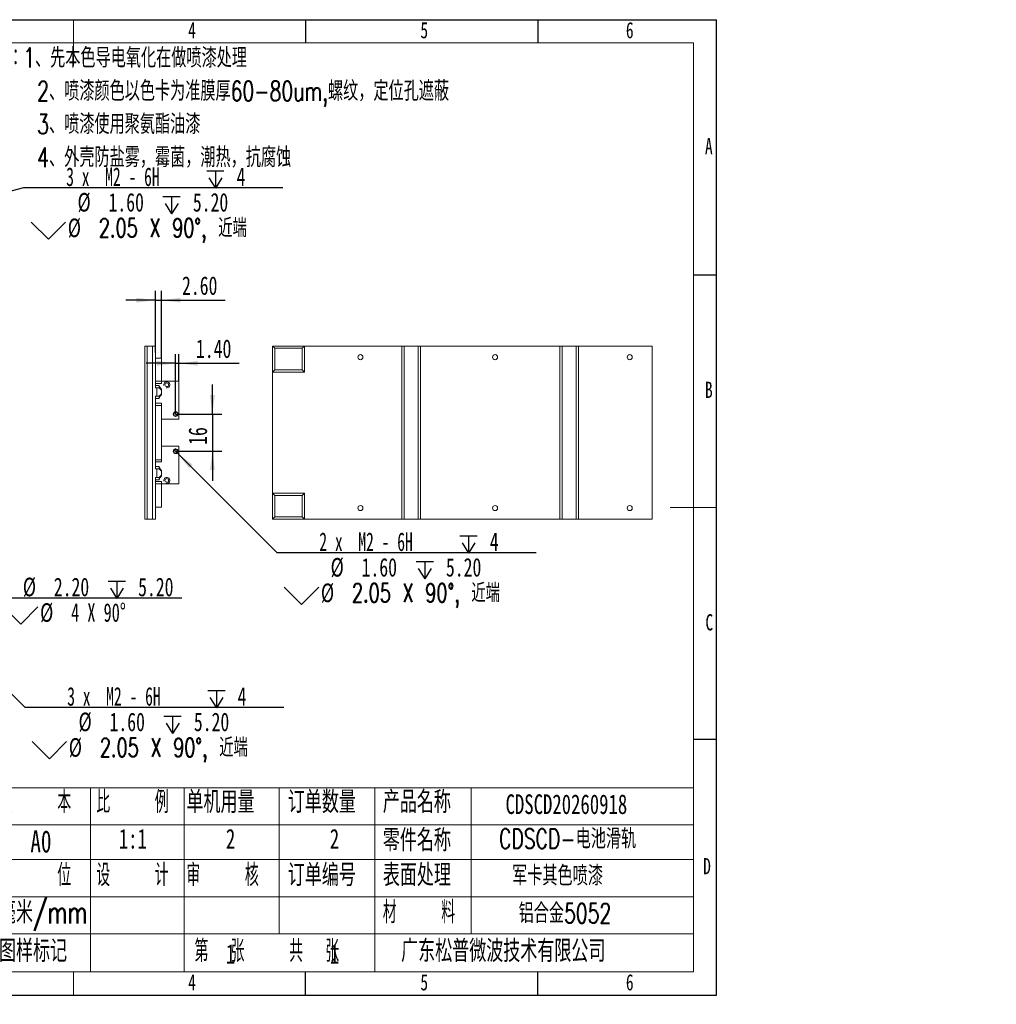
# Model space of a CAD drawing. Header units: millimetres. Extents: x 0 to 658, y -2 to 210.
# Tile 2 of 3: x 147 to 357, y -2 to 210. Entities that reach past the tile are written whole.
import ezdxf

# ---------------------------------------------------------------- set-up
doc = ezdxf.new("R2010")
doc.units = ezdxf.units.MM
doc.layers.add('图框', color=7, linetype='Continuous')
doc.styles.add('SLDTEXTSTYLE0', font='TXT', dxfattribs={"width": 0.7})
doc.styles.add('SLDTEXTSTYLE1', font='TXT', dxfattribs={"width": 0.7, "bigfont": 'bigfont'})
doc.styles.add('SLDTEXTSTYLE3', font='TXT', dxfattribs={"width": 0.566667, "bigfont": 'bigfont'})
doc.styles.add('SLDTEXTSTYLE4', font='TXT', dxfattribs={"width": 0.633333})
doc.styles.add('SLDTEXTSTYLE5', font='TXT', dxfattribs={"width": 0.642857})
doc.styles.add('SLDTEXTSTYLE6', font='TXT', dxfattribs={"width": 0.616667})
doc.dimstyles.new('SLDDIMSTYLE0', dxfattribs={"dimtxt": 4, "dimasz": 4.08, "dimexe": 0, "dimexo": 0.0625, "dimgap": 1, "dimtad": 0, "dimtih": 1, "dimtoh": 1, "dimlfac": 2, "dimrnd": 1e-09, "dimzin": 4, "dimdsep": 46, "dimtxsty": 'SLDTEXTSTYLE0', "dimblk1": 'NONE', "dimsah": 1, "dimcen": 0, "dimadec": 0, "dimazin": 1, "dimtfac": 1, "dimtmove": 0, "dimatfit": 3, "dimldrblk": 'NONE', "dimfxl": 0, "dimfrac": 2, "dimtolj": 1, "dimtzin": 12, "dimarcsym": 0})
doc.dimstyles.new('SLDDIMSTYLE3', dxfattribs={"dimtxt": 4, "dimasz": 4.08, "dimexe": 0, "dimexo": 0.0625, "dimgap": 1, "dimtad": 0, "dimtih": 1, "dimtoh": 1, "dimdec": 6, "dimlfac": 2, "dimrnd": 1e-09, "dimzin": 12, "dimdsep": 46, "dimtxsty": 'SLDTEXTSTYLE0', "dimblk1": 'NONE', "dimsah": 1, "dimcen": 0, "dimadec": 0, "dimazin": 3, "dimtfac": 1, "dimtmove": 0, "dimatfit": 3, "dimldrblk": 'NONE', "dimfxl": 0, "dimfrac": 2, "dimtolj": 1, "dimtzin": 12, "dimarcsym": 0})
doc.dimstyles.new('SLDDIMSTYLE4', dxfattribs={"dimtxt": 4, "dimasz": 4.08, "dimexe": 0, "dimexo": 0.0625, "dimgap": 1, "dimtad": 2, "dimlfac": 2, "dimrnd": 1e-09, "dimzin": 4, "dimdsep": 46, "dimtxsty": 'SLDTEXTSTYLE0', "dimsah": 1, "dimcen": 0.09, "dimadec": 0, "dimazin": 1, "dimtfac": 1, "dimtmove": 0, "dimatfit": 0, "dimfxl": 0, "dimfrac": 2, "dimtolj": 1, "dimtzin": 12, "dimarcsym": 0})
doc.dimstyles.new('SLDDIMSTYLE5', dxfattribs={"dimtxt": 4, "dimasz": 4.08, "dimexe": 0, "dimexo": 0.0625, "dimgap": 1, "dimtad": 2, "dimlfac": 2, "dimrnd": 1e-09, "dimzin": 12, "dimdsep": 46, "dimtxsty": 'SLDTEXTSTYLE0', "dimsah": 1, "dimcen": 0.09, "dimadec": 0, "dimazin": 3, "dimtfac": 1, "dimtmove": 0, "dimatfit": 0, "dimfxl": 0, "dimfrac": 2, "dimtolj": 1, "dimtzin": 12, "dimarcsym": 0})

# ---------------------------------------------------------------- blocks, each defined once
blk = doc.blocks.new('SW_NOTE_0')
at = {"layer": '图框', "color": 0, "attachment_point": 1, "style": 'SLDTEXTSTYLE1'}
for s, insert, char_height in [('\\M+1928D\\M+181461\\M+18141\\M+190E6\\M+1967B\\M+19046导电氧\\M+189BB\\M+18DDD\\M+198F4喷\\M+18EBD处\\M+1979D', (0, 5.46), 4.2333), ('2\\M+18141喷\\M+18EBD颜\\M+19046\\M+188C8\\M+19046卡为\\M+18F79\\M+1968C\\M+18CFA60-80um,\\M+19786纹\\M+18143\\M+192E8\\M+188CA\\M+18D45\\M+18ED5\\M+195C1', (9.53, -1.69), 4.23333), ('3\\M+18141喷\\M+18EBD\\M+18E67\\M+19770\\M+1E3DA氨酯\\M+196FB\\M+18EBD', (9.53, -8.83), 4.2333), ('4\\M+18141\\M+18A4F壳\\M+19668盐雾\\M+18143霉\\M+18BDB\\M+18143\\M+192AA热\\M+18143\\M+18D52\\M+19585蚀', (9.53, -15.98), 4.2333)]:
    blk.add_mtext(s, dxfattribs=dict(at, insert=insert, char_height=char_height))
blk = doc.blocks.new('SW_NOTE_1')
at = {"layer": '图框', "color": 0, "attachment_point": 1, "style": 'SLDTEXTSTYLE1'}
for s, insert, char_height in [('1\\M+18141\\M+1955C\\M+196CA\\M+195BD\\M+190AE\\M+18141\\M+19DD9锐\\M+18A70\\M+18141\\M+19DD9\\M+196D1\\M+18E68\\M+18141\\M+19DD9划\\M+18DAD\\M+18141\\M+19DD9变\\M+18C60', (0, 6.82), 5.29167), ('2\\M+18141\\M+18F8A\\M+1974C\\M+196A2\\M+1928D\\M+18EDA\\M+190A1\\M+18CF6\\M+18DB7\\M+18BCF\\M+188C2GB/T1084-2400f级\\M+189C1\\M+18D48', (0, -1.73), 5.29167), ('3\\M+18141\\M+196A2\\M+1928D\\M+18D45\\M+188CA\\M+18CF6\\M+18DB7\\M+18BCF\\M+188C2\\M+1817D0.1', (0, -10.29), 5.2917), ('4\\M+18141\\M+196A2\\M+1928D圆\\M+18A70\\M+18BCF为R1.5', (0, -18.85), 5.2917), ('5\\M+18141\\M+196A2\\M+1928D\\M+18EDA\\M+190A1\\M+18E51\\M+18FC6SERP\\M+195B6\\M+18C8F\\M+189C1\\M+18D48', (0, -27.4), 5.2917)]:
    blk.add_mtext(s, dxfattribs=dict(at, insert=insert, char_height=char_height))
blk = doc.blocks.new('SW_SYMBOL_HOLE_DEPTH')
at = {"layer": '图框', "color": 0}
for p, q in [((0, 875), (800, 875)), ((100, 555), (400, 75)), ((400, 875), (400, 75)), ((700, 555), (400, 75))]:
    blk.add_line(p, q, dxfattribs=at)
blk = doc.blocks.new('SW_SYMBOL_HOLE_SINK')
at = {"layer": '图框', "color": 0}
for p, q in [((0, 875), (800, 75)), ((800, 75), (1600, 875))]:
    blk.add_line(p, q, dxfattribs=at)
blk = doc.blocks.new('_D')
at = {"layer": '图框'}
for p, q in [((125.15, 105.71), (126.15, 103.97)), ((126.15, 103.97), (136.71, 85.55)), ((136.71, 85.55), (181.82, 85.55))]:
    blk.add_line(p, q, dxfattribs=at)
blk.add_solid([(126.15, 103.97), (127.73, 100.18), (128.62, 100.69)], dxfattribs=at)
at = {"layer": '图框', "xscale": 0.004654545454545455, "yscale": 0.004654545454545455, "zscale": 0.004654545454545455}
for name, p in [('SW_SYMBOL_HOLE_DEPTH', (165.99, 85.03)), ('SW_SYMBOL_HOLE_SINK', (143.42, 79.53))]:
    blk.add_blockref(name, p, dxfattribs=at)
at = {"layer": '图框', "char_height": 4, "attachment_point": 1}
for s, insert, style in [('6 x', (138.29, 89.86), 'SLDTEXTSTYLE4'), ('%%c', (147.61, 89.86), 'SLDTEXTSTYLE0'), ('2.20', (154.28, 89.86), 'SLDTEXTSTYLE0'), ('5.20', (172.43, 89.86), 'SLDTEXTSTYLE0'), ('%%c', (151.33, 84.36), 'SLDTEXTSTYLE0'), ('4 X 90°', (158, 84.36), 'SLDTEXTSTYLE5')]:
    blk.add_mtext(s, dxfattribs=dict(at, insert=insert, style=style))
blk = doc.blocks.new('_NONE')
blk = doc.blocks.new('_D_5')
at = {"layer": '图框'}
for p, q in [((114.99, 165.1), (147.79, 173.88)), ((147.79, 173.88), (203.61, 173.88)), ((114.21, 164.9), (114.99, 165.1))]:
    blk.add_line(p, q, dxfattribs=at)
blk.add_solid([(114.99, 165.1), (119.06, 165.67), (118.8, 166.65)], dxfattribs=at)
at = {"layer": '图框', "xscale": 0.004654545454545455, "yscale": 0.004654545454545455, "zscale": 0.004654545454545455}
for name, p in [('SW_SYMBOL_HOLE_DEPTH', (187.2, 173.36)), ('SW_SYMBOL_HOLE_DEPTH', (177.78, 167.86)), ('SW_SYMBOL_HOLE_SINK', (149.38, 162.36))]:
    blk.add_blockref(name, p, dxfattribs=at)
at = {"layer": '图框', "char_height": 4, "attachment_point": 1}
for s, insert, style in [('3 x  M2 - 6H', (156.94, 178.19), 'SLDTEXTSTYLE6'), ('4', (193.64, 178.19), 'SLDTEXTSTYLE0'), ('%%c', (159.39, 172.69), 'SLDTEXTSTYLE0'), ('1.60', (166.06, 172.69), 'SLDTEXTSTYLE0'), ('5.20', (184.22, 172.69), 'SLDTEXTSTYLE0'), ('2.05 X 90\\M+1818B, \\M+18BDF\\M+1925B', (163.96, 167.19), 'SLDTEXTSTYLE1'), ('%%c', (157.29, 167.19), 'SLDTEXTSTYLE0')]:
    blk.add_mtext(s, dxfattribs=dict(at, insert=insert, style=style))
blk = doc.blocks.new('_D_11')
at = {"layer": '图框'}
for p, q in [((139.32, 70.71), (139.88, 70.14)), ((139.88, 70.14), (148.01, 62)), ((148.01, 62), (203.83, 62))]:
    blk.add_line(p, q, dxfattribs=at)
blk.add_solid([(139.88, 70.14), (142.4, 66.89), (143.12, 67.61)], dxfattribs=at)
at = {"layer": '图框', "xscale": 0.004654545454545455, "yscale": 0.004654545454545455, "zscale": 0.004654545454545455}
for name, p in [('SW_SYMBOL_HOLE_DEPTH', (187.42, 61.48)), ('SW_SYMBOL_HOLE_DEPTH', (178, 55.98)), ('SW_SYMBOL_HOLE_SINK', (149.6, 50.48))]:
    blk.add_blockref(name, p, dxfattribs=at)
at = {"layer": '图框', "char_height": 4, "attachment_point": 1}
for s, insert, style in [('3 x  M2 - 6H', (157.16, 66.31), 'SLDTEXTSTYLE6'), ('4', (193.86, 66.31), 'SLDTEXTSTYLE0'), ('%%c', (159.61, 60.81), 'SLDTEXTSTYLE0'), ('1.60', (166.28, 60.81), 'SLDTEXTSTYLE0'), ('5.20', (184.44, 60.81), 'SLDTEXTSTYLE0'), ('%%c', (157.51, 55.31), 'SLDTEXTSTYLE0'), ('2.05 X 90\\M+1818B, \\M+18BDF\\M+1925B', (164.18, 55.31), 'SLDTEXTSTYLE1')]:
    blk.add_mtext(s, dxfattribs=dict(at, insert=insert, style=style))
blk = doc.blocks.new('_D_16')
at = {"layer": '图框'}
for p, q in [((180.15, 117.45), (180.87, 116.73)), ((180.87, 116.73), (202.29, 95.29)), ((202.29, 95.29), (258.12, 95.29))]:
    blk.add_line(p, q, dxfattribs=at)
blk.add_solid([(180.87, 116.73), (183.4, 113.48), (184.12, 114.2)], dxfattribs=at)
at = {"layer": '图框', "xscale": 0.004654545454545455, "yscale": 0.004654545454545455, "zscale": 0.004654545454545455}
for name, p in [('SW_SYMBOL_HOLE_DEPTH', (241.71, 94.77)), ('SW_SYMBOL_HOLE_DEPTH', (232.28, 89.27)), ('SW_SYMBOL_HOLE_SINK', (203.88, 83.77))]:
    blk.add_blockref(name, p, dxfattribs=at)
at = {"layer": '图框', "char_height": 4, "attachment_point": 1}
for s, insert, style in [('2 x  M2 - 6H', (211.45, 99.6), 'SLDTEXTSTYLE6'), ('4', (248.15, 99.6), 'SLDTEXTSTYLE0'), ('%%c', (213.89, 94.1), 'SLDTEXTSTYLE0'), ('1.60', (220.56, 94.1), 'SLDTEXTSTYLE0'), ('5.20', (238.72, 94.1), 'SLDTEXTSTYLE0'), ('%%c', (211.8, 88.6), 'SLDTEXTSTYLE0'), ('2.05 X 90\\M+1818B, \\M+18BDF\\M+1925B', (218.47, 88.6), 'SLDTEXTSTYLE1')]:
    blk.add_mtext(s, dxfattribs=dict(at, insert=insert, style=style))
blk = doc.blocks.new('_D_17')
at = {"layer": '图框'}
for p, q in [((188.43, 125.09), (188.43, 131.44)), ((180.51, 125.09), (190.43, 125.09)), ((188.43, 125.09), (188.43, 117.09)), ((180.51, 117.09), (190.43, 117.09)), ((188.43, 117.09), (188.43, 110.74))]:
    blk.add_line(p, q, dxfattribs=at)
for points in [[(188.43, 125.09), (188.94, 129.17), (187.92, 129.17)], [(188.43, 117.09), (187.92, 113.01), (188.94, 113.01)]]:
    blk.add_solid(points, dxfattribs=at)
at = {"layer": '图框', "insert": (183.28, 118.46), "char_height": 4, "attachment_point": 1, "rotation": 90, "style": 'SLDTEXTSTYLE0'}
blk.add_mtext('16', dxfattribs=at)
blk = doc.blocks.new('_D_18')
at = {"layer": '图框'}
for p, q in [((180.51, 125.09), (180.51, 138.01)), ((181.21, 132.14), (181.21, 138.01)), ((180.51, 136.01), (174.16, 136.01)), ((180.51, 136.01), (181.21, 136.01)), ((181.21, 136.01), (194.2, 136.01))]:
    blk.add_line(p, q, dxfattribs=at)
for points in [[(180.51, 136.01), (176.43, 136.52), (176.43, 135.51)], [(181.21, 136.01), (185.29, 135.51), (185.29, 136.52)]]:
    blk.add_solid(points, dxfattribs=at)
at = {"layer": '图框', "insert": (184.89, 141.17), "char_height": 4, "attachment_point": 1, "style": 'SLDTEXTSTYLE0'}
blk.add_mtext('1.40', dxfattribs=at)
blk = doc.blocks.new('_D_19')
at = {"layer": '图框'}
for p, q in [((176.16, 138.34), (176.16, 151.6)), ((177.46, 137.14), (177.46, 151.6)), ((176.16, 149.6), (169.81, 149.6)), ((176.16, 149.6), (177.46, 149.6)), ((177.46, 149.6), (191.2, 149.6))]:
    blk.add_line(p, q, dxfattribs=at)
for points in [[(176.16, 149.6), (172.08, 150.1), (172.08, 149.09)], [(177.46, 149.6), (181.54, 149.09), (181.54, 150.1)]]:
    blk.add_solid(points, dxfattribs=at)
at = {"layer": '图框', "insert": (181.89, 154.75), "char_height": 4, "attachment_point": 1, "style": 'SLDTEXTSTYLE0'}
blk.add_mtext('2.60', dxfattribs=at)

msp = doc.modelspace()

# ---------------------------------------------------------------- linework, layer by layer
at = {"color": 7, "linetype": 'Continuous', "lineweight": 15}
for p, q in [((173.86112084, 102.44169721), (173.86112084, 139.74169721)), ((173.86112084, 139.74169721), (174.36112084, 139.74169721)), ((174.36112084, 139.74169721), (174.36112084, 102.44169721)), ((175.56112084, 139.74169721), (174.36112084, 139.74169721)), ((175.56112084, 102.44169721), (175.56112084, 139.74169721)), ((176.16112084, 139.74169721), (175.56112084, 139.74169721)), ((176.16112084, 139.74169721), (176.16112084, 130.76669721)), ((201.85319781, 139.24169721), (201.35319781, 139.74169721)), ((201.35319781, 139.74169721), (208.25319781, 139.74169721)), ((201.35319781, 134.14169721), (201.35319781, 139.74169721)), ((207.75319781, 139.24169721), (201.85319781, 139.24169721)), ((201.85319781, 139.24169721), (201.85319781, 134.64169721)), ((207.75319781, 139.24169721), (208.25319781, 139.74169721)), ((207.75319781, 134.64169721), (207.75319781, 139.24169721)), ((208.25319781, 139.74169721), (208.25319781, 134.14169721)), ((208.25319781, 139.74169721), (229.25319781, 139.74169721)), ((229.25319781, 102.44169721), (229.25319781, 139.74169721)), ((229.25319781, 139.74169721), (229.75319781, 139.74169721)), ((229.75319781, 139.74169721), (229.75319781, 102.44169721)), ((232.75319781, 139.74169721), (229.75319781, 139.74169721)), ((232.75319781, 102.44169721), (232.75319781, 139.74169721)), ((232.75319781, 139.74169721), (233.25319781, 139.74169721)), ((233.25319781, 139.74169721), (233.25319781, 102.44169721)), ((233.25319781, 139.74169721), (263.25319781, 139.74169721)), ((263.25319781, 102.44169721), (263.25319781, 139.74169721)), ((263.25319781, 139.74169721), (263.75319781, 139.74169721)), ((263.75319781, 139.74169721), (263.75319781, 102.44169721)), ((266.75319781, 139.74169721), (263.75319781, 139.74169721)), ((266.75319781, 102.44169721), (266.75319781, 139.74169721)), ((266.75319781, 139.74169721), (267.25319781, 139.74169721)), ((267.25319781, 139.74169721), (267.25319781, 102.44169721)), ((267.25319781, 139.74169721), (283.15319781, 139.74169721)), ((283.15319781, 102.44169721), (283.15319781, 139.74169721)), ((177.46112084, 137.14169721), (176.16112084, 137.14169721)), ((177.46112084, 132.14169721), (177.46112084, 137.14169721)), ((201.35319781, 134.14169721), (201.85319781, 134.64169721)), ((208.25319781, 134.14169721), (201.35319781, 134.14169721)), ((201.35319781, 108.04169721), (201.35319781, 134.14169721)), ((201.85319781, 134.64169721), (207.75319781, 134.64169721)), ((208.25319781, 134.14169721), (207.75319781, 134.64169721)), ((176.16112084, 132.14169721), (177.46112084, 132.14169721)), ((177.46112084, 131.64169721), (176.16112084, 131.64169721)), ((177.46112084, 132.14169721), (177.46112084, 131.64169721)), ((181.21112084, 132.14169721), (177.46112084, 132.14169721)), ((181.21112084, 132.14169721), (181.21112084, 124.01669721)), ((176.16112084, 131.26669721), (176.96112084, 131.26669721)), ((176.16112084, 130.76669721), (176.46112084, 130.76669721)), ((176.46112084, 128.91669721), (176.46112084, 130.76669721)), ((176.46112084, 130.76669721), (176.96112084, 130.76669721)), ((176.96112084, 130.76669721), (176.96112084, 131.26669721)), ((176.96112084, 130.76669721), (177.46112084, 130.26669721)), ((177.46112084, 129.41669721), (176.96112084, 128.91669721)), ((177.46112084, 130.40067181), (177.46112084, 130.26669721)), ((177.46112084, 130.26669721), (177.46112084, 129.41669721)), ((177.46112084, 129.41669721), (177.46112084, 129.28272261)), ((176.46112084, 128.91669721), (176.16112084, 128.91669721)), ((176.16112084, 128.91669721), (176.16112084, 113.26669721)), ((176.96112084, 128.41669721), (176.16112084, 128.41669721)), ((176.16112084, 127.41669721), (177.46112084, 127.41669721)), ((176.96112084, 128.91669721), (176.46112084, 128.91669721)), ((176.96112084, 128.41669721), (176.96112084, 128.91669721)), ((177.46112084, 127.41669721), (177.46112084, 126.91669721)), ((176.16112084, 126.91669721), (177.46112084, 126.91669721)), ((177.46112084, 115.26669721), (177.46112084, 126.91669721)), ((177.46112084, 124.01669721), (181.21112084, 124.01669721)), ((177.46112084, 118.16669721), (181.21112084, 118.16669721)), ((181.21112084, 118.16669721), (181.21112084, 110.04169721)), ((176.16112084, 115.26669721), (177.46112084, 115.26669721)), ((177.46112084, 114.76669721), (176.16112084, 114.76669721)), ((177.46112084, 115.26669721), (177.46112084, 114.76669721)), ((176.16112084, 113.76669721), (176.96112084, 113.76669721)), ((176.16112084, 113.26669721), (176.46112084, 113.26669721)), ((176.46112084, 111.41669721), (176.46112084, 113.26669721)), ((176.46112084, 113.26669721), (176.96112084, 113.26669721)), ((176.96112084, 113.26669721), (176.96112084, 113.76669721)), ((176.96112084, 113.26669721), (177.46112084, 112.76669721)), ((177.46112084, 112.90067181), (177.46112084, 112.76669721)), ((177.46112084, 112.76669721), (177.46112084, 111.91669721)), ((176.46112084, 111.41669721), (176.16112084, 111.41669721)), ((176.16112084, 111.41669721), (176.16112084, 102.44169721)), ((176.96112084, 110.91669721), (176.16112084, 110.91669721)), ((176.16112084, 110.54169721), (177.46112084, 110.54169721)), ((176.96112084, 111.41669721), (176.46112084, 111.41669721)), ((177.46112084, 111.91669721), (176.96112084, 111.41669721)), ((176.96112084, 110.91669721), (176.96112084, 111.41669721)), ((177.46112084, 111.91669721), (177.46112084, 111.78272261)), ((177.46112084, 110.54169721), (177.46112084, 110.04169721)), ((176.16112084, 110.04169721), (177.46112084, 110.04169721)), ((177.46112084, 105.04169721), (177.46112084, 110.04169721)), ((181.21112084, 110.04169721), (177.46112084, 110.04169721)), ((201.85319781, 107.54169721), (201.35319781, 108.04169721)), ((201.35319781, 108.04169721), (208.25319781, 108.04169721)), ((201.35319781, 102.44169721), (201.35319781, 108.04169721)), ((207.75319781, 107.54169721), (201.85319781, 107.54169721)), ((201.85319781, 107.54169721), (201.85319781, 102.94169721)), ((208.25319781, 108.04169721), (207.75319781, 107.54169721)), ((207.75319781, 102.94169721), (207.75319781, 107.54169721)), ((208.25319781, 108.04169721), (208.25319781, 102.44169721)), ((177.46112084, 105.04169721), (176.16112084, 105.04169721)), ((174.36112084, 102.44169721), (173.86112084, 102.44169721)), ((174.36112084, 102.44169721), (175.56112084, 102.44169721)), ((176.16112084, 102.44169721), (175.56112084, 102.44169721)), ((201.85319781, 102.94169721), (201.35319781, 102.44169721)), ((208.25319781, 102.44169721), (201.35319781, 102.44169721)), ((201.85319781, 102.94169721), (207.75319781, 102.94169721)), ((208.25319781, 102.44169721), (207.75319781, 102.94169721)), ((229.25319781, 102.44169721), (208.25319781, 102.44169721)), ((229.75319781, 102.44169721), (229.25319781, 102.44169721)), ((229.75319781, 102.44169721), (232.75319781, 102.44169721)), ((233.25319781, 102.44169721), (232.75319781, 102.44169721)), ((263.25319781, 102.44169721), (233.25319781, 102.44169721)), ((263.75319781, 102.44169721), (263.25319781, 102.44169721)), ((263.75319781, 102.44169721), (266.75319781, 102.44169721)), ((267.25319781, 102.44169721), (266.75319781, 102.44169721)), ((283.15319781, 102.44169721), (267.25319781, 102.44169721))]:
    msp.add_line(p, q, dxfattribs=at)
for centre, radius in [((220.30319781, 137.34169721), 0.55), ((249.30319781, 137.34169721), 0.55), ((278.30319781, 137.34169721), 0.55), ((178.61112084, 131.39169721), 0.4), ((180.51112084, 125.09169721), 0.5125), ((180.51112084, 125.09169721), 0.4), ((180.51112084, 117.09169721), 0.5125), ((180.51112084, 117.09169721), 0.4), ((178.61112084, 110.79169721), 0.4), ((220.30319781, 104.84169721), 0.55), ((249.30319781, 104.84169721), 0.55), ((278.30319781, 104.84169721), 0.55)]:
    msp.add_circle(centre, radius, dxfattribs=at)
at = {"color": 7, "linetype": 'Continuous', "lineweight": 0}
for centre, radius in [((178.61112084, 131.39169721), 0.65), ((180.51112084, 125.09169721), 0.5), ((180.51112084, 117.09169721), 0.5), ((178.61112084, 110.79169721), 0.65)]:
    msp.add_arc(centre, radius, 255, 195, dxfattribs=at)
at = {"color": 7, "linetype": 'Continuous', "lineweight": 15}
for points, knots in [([(176.96112084, 131.26669721), (176.96112084, 131.18052802), (176.98455486, 131.09695701), (177.0532812, 130.9419166), (177.09739981, 130.86987425), (177.24069909, 130.65989215), (177.34992396, 130.5290709), (177.46112084, 130.40067181)], [0, 0, 0, 0, 0.25, 0.25, 0.5, 0.5, 1, 1, 1, 1]), ([(177.46112084, 129.28272261), (177.34981786, 129.15420101), (177.24078719, 129.02369478), (177.09695205, 128.81283221), (177.05267765, 128.74047352), (176.98390141, 128.58459947), (176.96112084, 128.50271935), (176.96112084, 128.41669721)], [0, 0, 0, 0, 0.5, 0.5, 0.75, 0.75, 1, 1, 1, 1]), ([(176.96112084, 113.76669721), (176.96112084, 113.68052802), (176.98455486, 113.59695701), (177.0532812, 113.4419166), (177.09739981, 113.36987425), (177.24069909, 113.15989215), (177.34992396, 113.0290709), (177.46112084, 112.90067181)], [0, 0, 0, 0, 0.25, 0.25, 0.5, 0.5, 1, 1, 1, 1]), ([(177.46112084, 111.78272261), (177.34981786, 111.65420101), (177.24078719, 111.52369478), (177.09695205, 111.31283221), (177.05267765, 111.24047352), (176.98390141, 111.08459947), (176.96112084, 111.00271935), (176.96112084, 110.91669721)], [0, 0, 0, 0, 0.5, 0.5, 0.75, 0.75, 1, 1, 1, 1])]:
    msp.add_open_spline(points, degree=3, knots=knots, dxfattribs=at)
at = {"layer": '图框'}
for p, q in [((0, 210), (297, 210)), ((208.5, 210), (208.5, 205)), ((258.5, 210), (258.5, 205)), ((297, 0), (297, 210)), ((297, 155), (292, 155)), ((297, 55), (292, 55)), ((208.5, 0), (208.5, 5)), ((258.5, 0), (258.5, 5)), ((0, 0), (297, 0))]:
    msp.add_line(p, q, dxfattribs=at)
at = {"layer": '图框', "lineweight": 15}
for p, q in [((158.5, 210), (158.5, 200)), ((297, 105), (287, 105)), ((140.68545734, 44.63758968), (292, 44.63758968)), ((162.21343352, 44.63758968), (162.21343352, 5)), ((182.31678204, 44.63758968), (182.31678204, 5)), ((202.7866063, 44.63758968), (202.7866063, 13.20723621)), ((223.37132177, 44.63758968), (223.37132177, 5)), ((244.18273961, 44.63758968), (244.18273961, 13.20723621)), ((140.68545734, 36.63896119), (292, 36.63896119)), ((140.68545734, 29.16198238), (292, 29.16198238)), ((140.68545734, 21.16335389), (292, 21.16335389)), ((140.68545734, 13.20723621), (292, 13.20723621)), ((25, 5), (292, 5)), ((158.5, 0), (158.5, 5))]:
    msp.add_line(p, q, dxfattribs=at)
at = {"layer": '图框', "linetype": 'Continuous', "lineweight": 15}
for p in [(25, 205), (292, 5)]:
    msp.add_line(p, (292, 205), dxfattribs=at)

# ---------------------------------------------------------------- block references
at = {"layer": '图框'}
for name, p in [('SW_NOTE_0', (141.17474394, 198.45773876)), ('SW_NOTE_1', (27.57201433, 44.26723091))]:
    msp.add_blockref(name, p, dxfattribs=at)

# ---------------------------------------------------------------- texts
for s, insert, char_height, attachment_point, style in [('4', (184.04444444, 209.49728633), 3.5, 2, 'SLDTEXTSTYLE0'), ('5', (234.04444444, 209.49728633), 3.5, 2, 'SLDTEXTSTYLE0'), ('6', (278.29687502, 209.49728633), 3.5, 2, 'SLDTEXTSTYLE0'), ('A', (295.32031252, 184.49728633), 3.5, 2, 'SLDTEXTSTYLE0'), ('B', (295.32031252, 132.0550898), 3.5, 2, 'SLDTEXTSTYLE0'), ('C', (295.42725694, 81.99728633), 3.5, 2, 'SLDTEXTSTYLE0'), ('单\\M+18AF7\\M+19770\\M+197CA', (182.84238024, 43.93812879), 4.7625, 1, 'SLDTEXTSTYLE1'), ('订单\\M+19094\\M+197CA', (204.66315043, 43.93812879), 4.7625, 1, 'SLDTEXTSTYLE1'), ('产\\M+19569\\M+196BC\\M+18FCC', (225.11819063, 43.93812879), 4.7625, 1, 'SLDTEXTSTYLE1'), ('\\M+194C5    \\M+1967B', (142.45787147, 43.93812879), 4.7625, 1, 'SLDTEXTSTYLE3'), ('\\M+194E4    \\M+197E1', (163.44076161, 43.93812879), 4.7625, 1, 'SLDTEXTSTYLE3'), ('CDSCD20260918', (251.55199183, 43.20186978), 4.2333333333, 1, 'SLDTEXTSTYLE0'), ('\\M+197EB\\M+18C8F\\M+196BC\\M+18FCC', (225.12701026, 35.68722909), 4.7625, 1, 'SLDTEXTSTYLE1'), ('CDSCD-电\\M+19272\\M+18A8A轨', (250.1408798, 35.76280318), 4.2333333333, 1, 'SLDTEXTSTYLE1'), ('A0', (149.23863688, 35.44927147), 4.7625, 1, 'SLDTEXTSTYLE0'), ('1:1', (168.26483089, 35.76280318), 4.233333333, 1, 'SLDTEXTSTYLE0'), ('2', (191.33970333, 35.76280318), 4.23333333, 1, 'SLDTEXTSTYLE0'), ('2', (213.70787421, 35.76280318), 4.23333333, 1, 'SLDTEXTSTYLE0'), ('单    \\M+188CA', (142.4666911, 28.20849248), 4.7625, 1, 'SLDTEXTSTYLE3'), ('设    计', (163.44076161, 28.20849248), 4.7625, 1, 'SLDTEXTSTYLE3'), ('审    \\M+18A6A', (182.83356062, 28.20849248), 4.7625, 1, 'SLDTEXTSTYLE3'), ('订单编\\M+18D86', (204.65433081, 28.20849248), 4.7625, 1, 'SLDTEXTSTYLE1'), ('\\M+1955C\\M+196CA处\\M+1979D', (225.12701026, 28.20849248), 4.7625, 1, 'SLDTEXTSTYLE1'), ('军卡\\M+191B4\\M+19046喷\\M+18EBD', (252.96310199, 27.81536905), 4.2333333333, 1, 'SLDTEXTSTYLE1'), ('D', (294.92968752, 29.49728633), 3.5, 2, 'SLDTEXTSTYLE0'), ('\\M+19F7C\\M+195C4/mm', (142.4666911, 20.18829709), 4.7625, 1, 'SLDTEXTSTYLE1'), ('\\M+18DDE    \\M+197BF', (225.12701026, 20.22032129), 4.7625, 1, 'SLDTEXTSTYLE3'), ('铝\\M+18D87\\M+18BE05052', (254.37421216, 19.72438533), 4.2333333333, 1, 'SLDTEXTSTYLE1'), ('图样标记', (142.4666911, 11.86473492), 4.7625, 1, 'SLDTEXTSTYLE1'), ('\\M+191E6  张    \\M+18BA4  张', (184.59699546, 11.86473492), 4.7625, 1, 'SLDTEXTSTYLE3'), ('1', (191.33970333, 10.95641966), 4.23333333, 1, 'SLDTEXTSTYLE0'), ('1', (213.70787421, 10.95641966), 4.23333333, 1, 'SLDTEXTSTYLE0'), ('\\M+19BF6东\\M+18FBC\\M+19581\\M+194F7\\M+19467\\M+18B5A术\\M+1974C\\M+18CC0\\M+18CF6\\M+18E69', (229.06328089, 11.86473492), 4.7625, 1, 'SLDTEXTSTYLE1'), ('4', (184.04444444, 4.49728633), 3.5, 2, 'SLDTEXTSTYLE0'), ('5', (234.04444444, 4.49728633), 3.5, 2, 'SLDTEXTSTYLE0'), ('6', (278.29687502, 4.49728633), 3.5, 2, 'SLDTEXTSTYLE0')]:
    msp.add_mtext(s, dxfattribs=dict(at, insert=insert, char_height=char_height, attachment_point=attachment_point, style=style))

# ---------------------------------------------------------------- dimensions: what is measured, and where the dimension line sits
for p1, p2, text, picture, middle in [((114.2131819, 164.89751821), (114.98602686, 165.1041838), '3 x  M2 - 6H {\\fGDT;x} 4\\P%%c 1.60 {\\fGDT;x} 5.20\\P{\\fGDT;w}%%c 2.05 X 90°, 近端', '_D_5', (176.49528729, 170.28096497)), ((180.14887775, 117.45423852), (180.87336392, 116.7291559), '2 x  M2 - 6H {\\fGDT;x} 4\\P%%c 1.60 {\\fGDT;x} 5.20\\P{\\fGDT;w}%%c 2.05 X 90°, 近端', '_D_16', (231.00063306, 91.69528761)), ((139.31706309, 70.70722112), (139.88214567, 70.1409335), '3 x  M2 - 6H {\\fGDT;x} 4\\P%%c 1.60 {\\fGDT;x} 5.20\\P{\\fGDT;w}%%c 2.05 X 90°, 近端', '_D_11', (176.71541096, 58.40137336))]:
    dim = msp.add_diameter_dim_2p(p1=p1, p2=p2, text=text, dimstyle='SLDDIMSTYLE3', override={"dimpost": '<>'}, dxfattribs=at)
    dim.commit()
    dim.dimension.update_dxf_attribs({"geometry": picture, "text_midpoint": middle, "dimtype": 163})
for base, p1, p2, picture, middle in [((177.46112084, 149.59669721), (176.16112084, 138.34169721), (177.46112084, 137.14169721), '_D_19', (186.54544901, 149.59669721)), ((181.21112084, 136.01422985), (180.51112084, 125.09169721), (181.21112084, 132.14169721), '_D_18', (189.54691316, 136.01422985))]:
    dim = msp.add_linear_dim(base=base, p1=p1, p2=p2, dimstyle='SLDDIMSTYLE4', dxfattribs=at)
    dim.commit()
    dim.dimension.update_dxf_attribs({"geometry": picture, "text_midpoint": middle, "dimtype": 160})
dim = msp.add_linear_dim(base=(188.43283385, 117.09169721), p1=(180.51112084, 125.09169721), p2=(180.51112084, 117.09169721), angle=90, dimstyle='SLDDIMSTYLE5', dxfattribs=at)
dim.commit()
dim.dimension.update_dxf_attribs({"geometry": '_D_17', "text_midpoint": (188.43283385, 120.78788446), "dimtype": 160})
dim = msp.add_diameter_dim_2p(p1=(125.15236519, 105.70931071), p2=(126.14684357, 103.97408371), text='6 x <> {\\fGDT;x} 5.20\\P{\\fGDT;w}%%c 4 X 90°\\P', dimstyle='SLDDIMSTYLE0', dxfattribs=at)
dim.commit()
dim.dimension.update_dxf_attribs({"geometry": '_D', "text_midpoint": (160.05913308, 84.70315302), "dimtype": 163})

doc.saveas('drawing.dxf')
